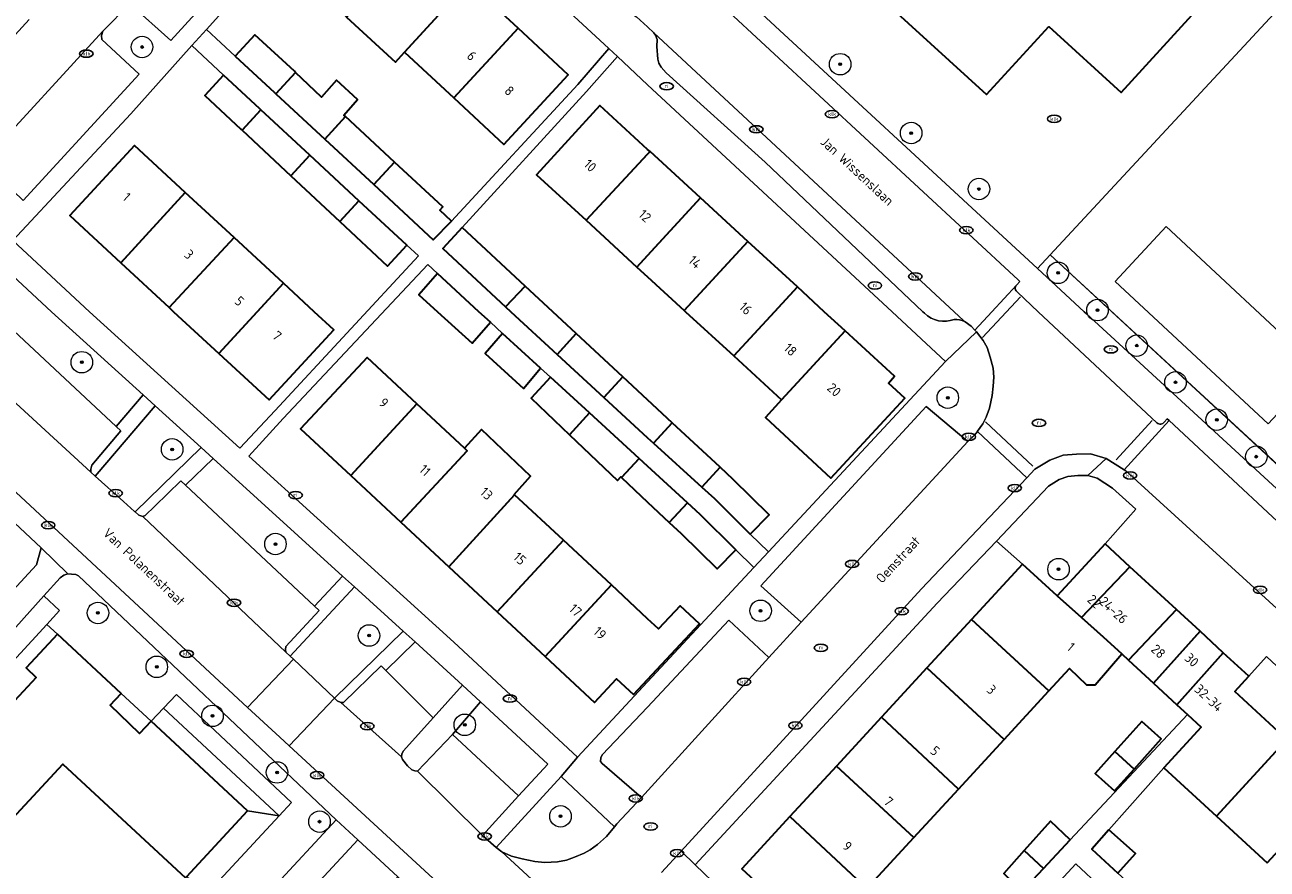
# Model space of a CAD drawing. Header units: metres. Extents: x 103671 to 105190, y 427150 to 429171.
# Tile 244 of 256: x 103942 to 104058, y 428698 to 428777. Entities that reach past the tile are written whole.
import ezdxf
from ezdxf.enums import TextEntityAlignment as Align

# ---------------------------------------------------------------- set-up
doc = ezdxf.new("R2010")
doc.units = ezdxf.units.M
for name, color, linetype, lineweight in [('B-WE-GR-BEPLANTING_CULTUUR_BODEMBEDEKKER-GV', 253, 'Continuous', 18), ('B-WE-GR-BEPLANTING_CULTUUR_HEESTERS-GV', 253, 'Continuous', 18), ('B-WE-GR-BEPLANTING_CULTUUR_VASTE PLANTENVAK-GV', 253, 'Continuous', 18), ('B-WE-GR-BOOM-S', 253, 'Continuous', 25), ('B-WE-IE-MEUBILAIR-S', 253, 'Continuous', 25), ('B-WE-IE-TERREINAFSCHEIDING_KUNSTMATIG_HEKWERK-G', 253, 'IE-TERREINAFSCHEIDING_KUNSTMATIG-SO', 18), ('B-WE-OG-BEBOUWING-GV', 253, 'Continuous', 35), ('B-WE-OG-BEBOUWING-T18', 7, 'Continuous', 18), ('B-WE-OG-TERREIN_ERF-GV', 253, 'Continuous', 18), ('B-WE-OG-TOPOGRAFIE-T18', 7, 'Continuous', 18), ('B-WE-VH-GESLOTENVERHARDING_KUNSTSTOF-GV', 253, 'Continuous', 18), ('B-WE-VH-OPENVERHARDING-GV', 253, 'Continuous', 18), ('B-WE-VH-OPENVERHARDING_BETONSTRAATSTEEN-GV', 253, 'Continuous', 18), ('B-WE-VH-OPENVERHARDING_TEGEL-GV', 253, 'Continuous', 18), ('B-WE-VW-MARKERING_PICTOGRAM-G', 253, 'Continuous', 18)]:
    doc.layers.add(name, color=color, linetype=linetype, lineweight=lineweight)
doc.styles.add('NLCS-ISO', font='NLCS-ISO.ttf')
doc.styles.add('NLCS-ISO-M500-T18', font='NLCS-ISO.ttf', dxfattribs={"height": 0.9})
doc.linetypes.add('IE-TERREINAFSCHEIDING_KUNSTMATIG-SO', pattern='A,4,[82,NLCS.SHX,S=0.75,R=90,X=0,Y=0],4,-2', length=10)

# ---------------------------------------------------------------- blocks, each defined once
blk = doc.blocks.new('SIE-MEUBILAIR_PUT_KOLK-SO')
blk.add_ellipse((0, 0), major_axis=(1.25, 0), ratio=0.54)
at = {"style": 'NLCS-ISO'}
blk.add_text('klk', height=0.75, dxfattribs=at).set_placement((0.03, 0), align=Align.MIDDLE_CENTER)
blk = doc.blocks.new('SIE-MEUBILAIR_PUT_RIOOLPUT-SO')
blk.add_ellipse((0, 0), major_axis=(1.25, 0), ratio=0.54)
at = {"style": 'NLCS-ISO'}
blk.add_text('ri', height=0.75, dxfattribs=at).set_placement((-0.04, 0.07), align=Align.MIDDLE_CENTER)
blk = doc.blocks.new('SGR-BOOM_GBKN-SO')
at = {"linetype": 'ByBlock', "lineweight": 18}
h = blk.add_hatch(color=0, dxfattribs=at)
h.dxf.hatch_style = 1
edge = h.paths.add_edge_path()
edge.add_arc((0, 0), 0.25, 0, 360)
at = {"color": 0, "linetype": 'ByBlock', "lineweight": 18}
for radius in [2, 0.25]:
    blk.add_circle((0, 0), radius, dxfattribs=at)
at = {"color": 0, "linetype": 'ByBlock', "lineweight": 18, "style": 'NLCS-ISO'}
blk.add_attdef('SOORT', (2.5, 0), '', height=1.5, dxfattribs=at)

msp = doc.modelspace()

# ---------------------------------------------------------------- linework, layer by layer
at = {"layer": 'B-WE-GR-BEPLANTING_CULTUUR_BODEMBEDEKKER-GV', "flags": 128}
for points in [[(104045.39, 428731.657), (104043.221, 428733.611), (104041.801, 428734.528), (104040.912, 428734.783), (104039.976, 428734.763), (104039.063, 428734.691), (104038.253, 428734.39), (104037.271, 428733.793), (104032.415, 428728.679), (104034.844, 428726.547), (104038.055, 428723.59), (104042.517, 428728.434)], [(103947.08, 428725.444), (103946.837, 428725.563), (103946.441, 428725.607), (103946.116, 428725.644), (103945.742, 428725.495), (103945.381, 428725.263), (103943.877, 428723.588), (103945.324, 428722.223), (103944.14, 428720.933), (103945.131, 428720.013), (103951.062, 428714.507), (103953.836, 428711.932), (103955.008, 428713.163), (103956.2, 428714.415), (103966.9, 428704.374), (103965.732, 428703.13), (103958.981, 428695.867), (103956.362, 428692.757), (103959.202, 428690.002), (103971.057, 428702.775)], [(103917.421, 428691.844), (103924.917, 428700.005), (103944.14, 428720.933), (103945.324, 428722.223), (103943.877, 428723.588), (103934.192, 428712.804), (103923.584, 428701.243), (103913.074, 428689.789), (103912.656, 428689.306), (103914.002, 428688.122), (103914.434, 428688.592)], [(103951.062, 428714.507), (103950.044, 428713.412), (103952.763, 428710.786), (103953.836, 428711.932)]]:
    msp.add_lwpolyline(points, close=True, dxfattribs=at)
at = {"layer": 'B-WE-GR-BEPLANTING_CULTUUR_HEESTERS-GV', "flags": 128}
for points in [[(103944.597, 428750), (103941.004, 428753.321), (103938.633, 428750.493), (103939.162, 428750), (103950.595, 428739.323), (103953.106, 428742.267)], [(103958.5, 428737.365), (103954.216, 428741.258), (103948.643, 428734.722), (103951.266, 428732.372), (103952.307, 428731.439), (103952.36, 428731.392)], [(103959.612, 428736.354), (103957.05, 428733.862), (103969.035, 428722.627), (103971.641, 428725.423)], [(103977.268, 428720.309), (103972.751, 428724.414), (103966.767, 428717.993), (103967.071, 428717.705), (103970.887, 428714.083)], [(103931.475, 428705.161), (103939.875, 428714.21), (103940.749, 428713.399), (103943.173, 428716.011), (103942.229, 428716.886), (103945.131, 428720.013), (103944.14, 428720.933), (103924.917, 428700.005), (103917.421, 428691.844), (103919.606, 428689.838), (103922.701, 428693.245), (103924.407, 428691.798), (103928.735, 428696.461), (103925.891, 428699.101), (103928.9, 428702.343), (103929.81, 428701.498), (103932.407, 428704.296)], [(103978.38, 428719.299), (103975.653, 428716.645), (103980.063, 428712.254), (103982.793, 428715.288)], [(103955.008, 428713.163), (103965.732, 428703.13), (103966.9, 428704.374), (103956.2, 428714.415)], [(103955.008, 428713.163), (103953.836, 428711.932), (103962.816, 428703.597), (103965.732, 428703.13)], [(103984.47, 428713.737), (103981.856, 428710.698), (103988.004, 428704.986), (103990.719, 428707.956)], [(103991.974, 428706.809), (103985.932, 428700.199), (103986.439, 428699.803), (103987.343, 428699.398), (103988.321, 428699.139), (103989.518, 428698.895), (103990.442, 428698.816), (103991.617, 428698.853), (103992.446, 428699.028), (103993.209, 428699.287), (103994.088, 428699.683), (103994.655, 428699.989), (103995.337, 428700.487), (103996.174, 428701.217), (103996.909, 428702.106)], [(103965.732, 428703.13), (103962.816, 428703.597), (103957.173, 428697.517), (103958.981, 428695.867)]]:
    msp.add_lwpolyline(points, close=True, dxfattribs=at)
at = {"layer": 'B-WE-GR-BEPLANTING_CULTUUR_VASTE PLANTENVAK-GV', "flags": 128}
msp.add_lwpolyline([(104040.805, 428749.801), (104043.044, 428747.73), (104066.955, 428725.75), (104068.104, 428726.984), (104037.411, 428755.274), (104036.245, 428754.015), (104040.589, 428750)], close=True, dxfattribs=at)
at = {"layer": 'B-WE-IE-TERREINAFSCHEIDING_KUNSTMATIG_HEKWERK-G', "flags": 128}
for points in [[(104061.028, 428780.754), (104037.411, 428755.274)], [(104037.411, 428755.274), (104036.245, 428754.015)], [(104068.104, 428726.984), (104037.411, 428755.274)], [(104106.223, 428728.604), (104087.803, 428708.703), (104037.411, 428755.274)]]:
    msp.add_lwpolyline(points, dxfattribs=at)
at = {"layer": 'B-WE-OG-BEBOUWING-GV', "flags": 128}
for points in [[(104037.296, 428776.518), (104044.023, 428770.374), (104056.882, 428784.452), (104042.987, 428797.143), (104035.741, 428789.21), (104030.412, 428794.077), (104019.003, 428781.586), (104031.499, 428770.172)], [(103977.403, 428774.122), (103983.358, 428780.622), (103978.874, 428784.79), (103972.013, 428777.371), (103976.561, 428773.203)], [(103983.358, 428780.622), (103977.403, 428774.122), (103981.98, 428769.867), (103987.96, 428776.343)], [(103961.658, 428773.756), (103965.328, 428770.36), (103965.436, 428770.26), (103967.268, 428772.241), (103967.162, 428772.342), (103963.492, 428775.738)], [(103981.98, 428769.867), (103986.623, 428765.551), (103992.625, 428772.006), (103987.96, 428776.343)], [(103960.585, 428771.982), (103958.831, 428770.096), (103962.199, 428766.965), (103962.311, 428766.86), (103964.053, 428768.758), (103963.953, 428768.851)], [(103967.268, 428772.241), (103965.436, 428770.26), (103969.991, 428766.032), (103971.914, 428768.13), (103971.759, 428768.274), (103973.035, 428769.722), (103971.066, 428771.517), (103969.692, 428769.942)], [(103964.053, 428768.758), (103962.311, 428766.86), (103966.844, 428762.621), (103968.612, 428764.534)], [(103994.283, 428758.49), (104000, 428764.641), (104000.222, 428764.88), (104000, 428765.084), (103995.567, 428769.156), (103989.665, 428762.731)], [(103971.914, 428768.13), (103969.991, 428766.032), (103974.54, 428761.81), (103976.47, 428763.9)], [(103951.017, 428754.552), (103957.016, 428761.09), (103952.297, 428765.451), (103946.274, 428758.935)], [(103994.283, 428758.49), (103999.01, 428754.147), (104000, 428755.229), (104004.899, 428760.584), (104000.222, 428764.88), (104000, 428764.641)], [(103968.612, 428764.534), (103966.844, 428762.621), (103971.384, 428758.376), (103973.164, 428760.316)], [(103976.47, 428763.9), (103974.54, 428761.81), (103980.062, 428756.685), (103981.759, 428758.416), (103980.676, 428759.425), (103980.957, 428759.735)], [(103961.551, 428756.897), (103957.016, 428761.09), (103951.017, 428754.552), (103955.527, 428750.382)], [(103973.164, 428760.316), (103971.384, 428758.376), (103975.809, 428754.238), (103977.624, 428756.183)], [(104003.402, 428750.113), (104009.321, 428756.522), (104004.899, 428760.584), (104000, 428755.229), (103999.01, 428754.147), (104000, 428753.238)], [(103955.527, 428750.382), (103955.94, 428750), (103960.139, 428746.12), (103963.699, 428750), (103966.138, 428752.658), (103961.551, 428756.897)], [(103982.747, 428757.831), (103980.95, 428755.861), (103986.796, 428750.435), (103988.609, 428752.385)], [(104009.321, 428756.522), (104003.402, 428750.113), (104003.525, 428750), (104008.004, 428745.886), (104011.797, 428750), (104013.917, 428752.3)], [(103980.459, 428753.557), (103978.727, 428751.578), (103980.457, 428750), (103983.677, 428747.063), (103985.382, 428749.009), (103984.298, 428750)], [(103966.138, 428752.658), (103963.699, 428750), (103960.139, 428746.12), (103964.821, 428741.793), (103970.844, 428748.309), (103969.014, 428750)], [(103991.177, 428750), (103988.609, 428752.385), (103986.796, 428750.435), (103987.268, 428750), (103991.583, 428746.027), (103993.361, 428747.971)], [(104008.004, 428745.886), (104012.456, 428741.796), (104018.349, 428748.229), (104016.421, 428750), (104013.917, 428752.3), (104011.797, 428750)], [(103986.518, 428747.971), (103984.883, 428746.105), (103988.455, 428742.866), (103990.056, 428744.74)], [(103993.361, 428747.971), (103991.583, 428746.027), (103995.933, 428742.025), (103997.7, 428743.939)], [(104018.349, 428748.229), (104012.456, 428741.796), (104010.948, 428740.165), (104017.043, 428734.528), (104023.917, 428741.96), (104022.385, 428743.368), (104022.96, 428743.994)], [(103972.406, 428734.76), (103978.532, 428741.437), (103973.917, 428745.73), (103967.745, 428739.096)], [(103990.962, 428743.912), (103989.188, 428741.954), (103992.748, 428738.555), (103994.606, 428740.583)], [(104000, 428741.803), (103997.7, 428743.939), (103995.933, 428742.025), (104000, 428738.286), (104000.54, 428737.79), (104002.284, 428739.681)], [(103978.532, 428741.437), (103972.406, 428734.76), (103977.061, 428730.43), (103983.238, 428737.059), (103982.979, 428737.3)], [(103994.606, 428740.583), (103992.748, 428738.555), (103997.191, 428734.312), (103997.499, 428734.636), (103997.565, 428734.574), (103999.224, 428736.365)], [(104002.284, 428739.681), (104000.54, 428737.79), (104005.035, 428733.695), (104006.733, 428735.548)], [(103977.061, 428730.43), (103981.512, 428726.289), (103987.633, 428732.97), (103987.603, 428732.998), (103989.126, 428734.716), (103984.544, 428739.038), (103982.979, 428737.3), (103983.238, 428737.059)], [(104000, 428735.65), (103999.224, 428736.365), (103997.565, 428734.574), (104000, 428732.297), (104002.011, 428730.416), (104003.699, 428732.242)], [(104007.963, 428734.405), (104006.733, 428735.548), (104005.035, 428733.695), (104006.207, 428732.627), (104009.544, 428729.331), (104011.3, 428731.109)], [(103981.512, 428726.289), (103986.014, 428722.101), (103992.17, 428728.749), (103987.633, 428732.97)], [(104004.87, 428731.162), (104003.699, 428732.242), (104002.011, 428730.416), (104003.114, 428729.384), (104006.451, 428726.088), (104008.207, 428727.866)], [(103986.014, 428722.101), (103990.48, 428717.947), (103996.631, 428724.599), (103992.17, 428728.749)], [(104042.517, 428728.434), (104038.055, 428723.59), (104040.331, 428721.568), (104044.838, 428726.296)], [(104034.844, 428726.547), (104030.093, 428721.389), (104037.306, 428714.765), (104039.212, 428716.834), (104040.783, 428715.328), (104041.589, 428715.329), (104044.067, 428718.186), (104042.371, 428719.756), (104040.331, 428721.568), (104038.055, 428723.59)], [(104044.69, 428717.612), (104049.171, 428722.305), (104044.838, 428726.296), (104040.331, 428721.568), (104042.371, 428719.756), (104044.067, 428718.186)], [(103996.631, 428724.599), (103990.48, 428717.947), (103995.066, 428713.68), (103997.109, 428715.877), (103998.684, 428714.412), (104000, 428715.827), (104004.813, 428721.002), (104003.02, 428722.671), (104001.017, 428720.518), (104000, 428721.464)], [(104047.013, 428715.472), (104051.349, 428720.299), (104049.171, 428722.305), (104044.69, 428717.612)], [(104037.306, 428714.765), (104030.093, 428721.389), (104025.95, 428716.89), (104033.142, 428710.244)], [(104053.514, 428718.305), (104051.349, 428720.299), (104047.013, 428715.472), (104049.192, 428713.465)], [(104050.172, 428712.563), (104051.465, 428711.372), (104048, 428707.611), (104052.879, 428703.118), (104059.422, 428710.248), (104054.575, 428714.712), (104055.879, 428716.127), (104053.514, 428718.305), (104049.192, 428713.465)], [(104028.891, 428705.628), (104033.142, 428710.244), (104025.95, 428716.89), (104021.725, 428712.302)], [(104028.891, 428705.628), (104021.725, 428712.302), (104017.544, 428707.763), (104024.736, 428701.117)], [(104043.434, 428709.136), (104045.223, 428707.493), (104047.743, 428710.294), (104045.937, 428711.918)], [(104057.598, 428698.771), (104064.152, 428705.892), (104059.422, 428710.248), (104052.879, 428703.118)], [(104045.223, 428707.493), (104043.434, 428709.136), (104041.591, 428707.086), (104043.396, 428705.462)], [(104020.37, 428696.376), (104024.736, 428701.117), (104017.544, 428707.763), (104013.23, 428703.079)], [(104013.23, 428703.079), (104008.752, 428698.217), (104015.955, 428691.583), (104020.37, 428696.376)], [(104039.283, 428700.911), (104037.441, 428702.636), (104035.017, 428699.921), (104036.803, 428698.257)], [(104042.882, 428701.847), (104041.287, 428700.051), (104043.716, 428697.808), (104045.356, 428699.636)], [(104036.803, 428698.257), (104035.017, 428699.921), (104033.104, 428697.779), (104034.817, 428696.132)]]:
    msp.add_lwpolyline(points, close=True, dxfattribs=at)
msp.add_lwpolyline([(103935.073, 428696.57), (103945.632, 428707.946), (103957.032, 428697.365), (103957.173, 428697.517), (103962.816, 428703.597), (103953.836, 428711.932), (103952.763, 428710.786), (103950.044, 428713.412), (103951.062, 428714.507), (103945.131, 428720.013), (103942.229, 428716.886), (103943.173, 428716.011), (103940.749, 428713.399)], dxfattribs=at)
at = {"layer": 'B-WE-OG-TERREIN_ERF-GV', "flags": 128}
for points in [[(104037.296, 428776.518), (104031.499, 428770.172), (104019.003, 428781.586), (104030.412, 428794.077), (104035.741, 428789.21), (104042.987, 428797.143), (104056.882, 428784.452), (104044.023, 428770.374)], [(103981.759, 428758.416), (103993.509, 428771.125), (103996.378, 428774.46), (103991.542, 428778.95), (103975.136, 428793.641), (103966.078, 428784.119), (103958.984, 428776.228), (103961.658, 428773.756), (103963.492, 428775.738), (103967.162, 428772.342), (103967.268, 428772.241), (103969.692, 428769.942), (103971.066, 428771.517), (103973.035, 428769.722), (103971.759, 428768.274), (103971.914, 428768.13), (103976.47, 428763.9), (103980.957, 428759.735), (103980.676, 428759.425)], [(103987.96, 428776.343), (103992.625, 428772.006), (103986.623, 428765.551), (103981.98, 428769.867), (103977.403, 428774.122), (103976.561, 428773.203), (103972.013, 428777.371), (103967.191, 428781.83), (103974.099, 428789.229), (103978.874, 428784.79), (103983.358, 428780.622)], [(103978.687, 428755.198), (103977.624, 428756.183), (103975.809, 428754.238), (103971.384, 428758.376), (103966.844, 428762.621), (103962.311, 428766.86), (103962.199, 428766.965), (103958.831, 428770.096), (103960.585, 428771.982), (103957.633, 428774.726), (103951.946, 428768.4), (103940.99, 428756.602), (103948.104, 428750), (103962.095, 428737.324), (103965.387, 428740.816)], [(104027.693, 428745.382), (104022.72, 428750), (104000, 428771.096), (103997.186, 428773.709), (103994.324, 428770.452), (103982.747, 428757.831), (103988.609, 428752.385), (103991.177, 428750), (103993.361, 428747.971), (103997.7, 428743.939), (104000, 428741.803), (104002.284, 428739.681), (104006.733, 428735.548), (104007.963, 428734.405), (104011.3, 428731.109), (104009.544, 428729.331), (104011.222, 428727.673)], [(104013.917, 428752.3), (104016.421, 428750), (104018.349, 428748.229), (104022.96, 428743.994), (104022.385, 428743.368), (104023.917, 428741.96), (104017.043, 428734.528), (104010.948, 428740.165), (104012.456, 428741.796), (104008.004, 428745.886), (104003.525, 428750), (104003.402, 428750.113), (104000, 428753.238), (103999.01, 428754.147), (103994.283, 428758.49), (103989.665, 428762.731), (103995.567, 428769.156), (104000, 428765.084), (104000.222, 428764.88), (104004.899, 428760.584), (104009.321, 428756.522)], [(103960.139, 428746.12), (103955.94, 428750), (103955.527, 428750.382), (103951.017, 428754.552), (103946.274, 428758.935), (103952.297, 428765.451), (103957.016, 428761.09), (103961.551, 428756.897), (103966.138, 428752.658), (103969.014, 428750), (103970.844, 428748.309), (103964.821, 428741.793)], [(104062.423, 428744.658), (104057.676, 428739.564), (104043.463, 428752.808), (104048.21, 428757.902)], [(103984.883, 428746.105), (103986.518, 428747.971), (103985.382, 428749.009), (103983.677, 428747.063), (103980.457, 428750), (103978.727, 428751.578), (103980.459, 428753.557), (103979.565, 428754.385), (103966.118, 428740.059), (103962.924, 428736.574), (103981.997, 428719.294), (103993.465, 428708.581), (104000, 428715.607), (104009.872, 428726.221), (104008.207, 428727.866), (104006.451, 428726.088), (104003.114, 428729.384), (104002.011, 428730.416), (104000, 428732.297), (103997.565, 428734.574), (103997.499, 428734.636), (103997.191, 428734.312), (103992.748, 428738.555), (103989.188, 428741.954), (103990.962, 428743.912), (103990.056, 428744.74), (103988.455, 428742.866)], [(103943.2, 428726.469), (103943.613, 428728.055), (103921.245, 428748.993), (103903.464, 428729.899), (103904.266, 428729.218), (103897.285, 428721.948), (103896.88, 428722.325), (103890.674, 428715.657), (103888.414, 428713.229), (103887.166, 428711.888), (103908.335, 428691.736), (103909.832, 428690.311)], [(103984.544, 428739.038), (103989.126, 428734.716), (103987.603, 428732.998), (103987.633, 428732.97), (103992.17, 428728.749), (103996.631, 428724.599), (104000, 428721.464), (104001.017, 428720.518), (104003.02, 428722.671), (104004.813, 428721.002), (104000, 428715.827), (103998.684, 428714.412), (103997.109, 428715.877), (103995.066, 428713.68), (103990.48, 428717.947), (103986.014, 428722.101), (103981.512, 428726.289), (103977.061, 428730.43), (103972.406, 428734.76), (103967.745, 428739.096), (103973.917, 428745.73), (103978.532, 428741.437), (103982.979, 428737.3)], [(104041.591, 428707.086), (104043.434, 428709.136), (104045.937, 428711.918), (104047.743, 428710.294), (104045.223, 428707.493), (104043.396, 428705.462)]]:
    msp.add_lwpolyline(points, close=True, dxfattribs=at)
for points in [[(104008.196, 428779.942), (104036.245, 428754.015), (104037.411, 428755.274), (104068.104, 428726.984)], [(104015.955, 428691.583), (104008.752, 428698.217), (104013.23, 428703.079), (104017.544, 428707.763), (104021.725, 428712.302), (104025.95, 428716.89), (104030.093, 428721.389), (104034.844, 428726.547), (104032.415, 428728.679), (104026.921, 428722.893), (104004.428, 428698.602), (104006.817, 428696.306)], [(104033.104, 428697.779), (104035.017, 428699.921), (104037.441, 428702.636), (104039.283, 428700.911), (104050.172, 428712.563), (104049.192, 428713.465), (104047.013, 428715.472), (104044.69, 428717.612), (104044.067, 428718.186), (104041.589, 428715.329), (104040.783, 428715.328), (104039.212, 428716.834), (104037.306, 428714.765), (104033.142, 428710.244), (104028.891, 428705.628), (104024.736, 428701.117), (104020.37, 428696.376)], [(104074.938, 428701.689), (104057.515, 428717.94), (104055.879, 428716.127), (104054.575, 428714.712), (104059.422, 428710.248)], [(104057.598, 428698.771), (104052.879, 428703.118), (104048, 428707.611), (104042.882, 428701.847), (104045.356, 428699.636), (104043.716, 428697.808), (104048.075, 428693.783), (104049.639, 428695.496), (104052.309, 428693.024), (104054.453, 428691.039), (104052.936, 428689.294), (104057.412, 428685.161), (104058.878, 428686.879)], [(104042.198, 428696.459), (104039.811, 428698.669), (104032.735, 428691.029)]]:
    msp.add_lwpolyline(points, dxfattribs=at)
at = {"layer": 'B-WE-VH-GESLOTENVERHARDING_KUNSTSTOF-GV', "flags": 128}
msp.add_lwpolyline([(104062.423, 428744.658), (104048.21, 428757.902), (104043.463, 428752.808), (104057.676, 428739.564)], close=True, dxfattribs=at)
at = {"layer": 'B-WE-VH-OPENVERHARDING-GV', "flags": 128}
for points in [[(103982.04, 428800.703), (103982.326, 428801.015), (104000, 428784.85), (104002.113, 428782.918), (104034.442, 428752.953), (104034.596, 428752.811), (104034.307, 428752.5), (104034.276, 428752.465)], [(104066.955, 428725.75), (104043.044, 428747.73), (104040.805, 428749.801), (104040.589, 428750), (104036.245, 428754.015), (104008.196, 428779.942)], [(104034.379, 428751.812), (104036.316, 428750), (104047.347, 428739.678)], [(104048.024, 428739.725), (104048.307, 428740.036), (104048.475, 428739.879), (104063.568, 428725.826)]]:
    msp.add_lwpolyline(points, dxfattribs=at)
at = {"layer": 'B-WE-VH-OPENVERHARDING-GV'}
for points in [[(104034.276, 428752.465, 0.4539297), (104034.379, 428751.812)], [(104047.347, 428739.678, 0.4387392), (104048.024, 428739.725)]]:
    msp.add_lwpolyline(points, format="xyb", dxfattribs=at)
at = {"layer": 'B-WE-VH-OPENVERHARDING-GV', "flags": 128}
msp.add_lwpolyline([(103945.323, 428680.964), (103953.876, 428690.172), (103956.821, 428687.437), (103959.202, 428690.002), (103956.362, 428692.757), (103958.981, 428695.867), (103957.173, 428697.517), (103957.032, 428697.365), (103945.632, 428707.946), (103935.073, 428696.57), (103938.034, 428693.821), (103929.704, 428684.847), (103925.862, 428688.412), (103925.767, 428688.501), (103922.922, 428685.386), (103923.009, 428685.306), (103920.492, 428682.566), (103922.296, 428680.908), (103926.831, 428676.974), (103937.318, 428688.389)], close=True, dxfattribs=at)
at = {"layer": 'B-WE-VH-OPENVERHARDING_BETONSTRAATSTEEN-GV', "flags": 128}
for points in [[(104000, 428784.85), (103982.326, 428801.015), (103982.04, 428800.703), (103978.305, 428796.62), (103978.648, 428796.34), (103978.848, 428796.038), (103998.562, 428777.645), (103998.971, 428777.41), (104000, 428776.467), (104000.591, 428775.926), (104029.351, 428749.189), (104029.456, 428749.092), (104029.494, 428749.072), (104029.531, 428749.052), (104030.064, 428748.639), (104030.403, 428748.286), (104031.992, 428750), (104034.276, 428752.465), (104034.307, 428752.5), (104034.596, 428752.811), (104034.442, 428752.953), (104002.113, 428782.918)], [(103971.022, 428792.038), (103967.424, 428795.571), (103951.866, 428778.617), (103955.69, 428775.195)], [(103949.365, 428776.06), (103938.198, 428763.924), (103941.959, 428760.33), (103952.728, 428772.077), (103949.278, 428775.283), (103949.246, 428775.654)], [(103939.162, 428750), (103938.633, 428750.493), (103938.194, 428750.903), (103937.437, 428750), (103935.058, 428747.158), (103948.252, 428735.073), (103948.241, 428735.374), (103948.326, 428735.737), (103951.034, 428738.913), (103950.595, 428739.323)], [(104029.778, 428737.92), (104025.899, 428741.174), (104010.518, 428724.506), (104014.267, 428721.144)], [(104063.568, 428725.826), (104048.475, 428739.879), (104044.309, 428735.29), (104044.443, 428735.203), (104060.933, 428720.167), (104089.197, 428693.905), (104093.952, 428689.474), (104098.595, 428685.24), (104102.778, 428689.788), (104087.702, 428703.652)], [(103957.05, 428733.862), (103956.612, 428734.273), (103954.187, 428731.914), (103953.302, 428731.053), (103953.064, 428730.951), (103966.375, 428718.366), (103966.34, 428718.589), (103966.368, 428718.885), (103969.473, 428722.217), (103969.035, 428722.627)], [(104011.252, 428717.871), (104007.55, 428721.327), (104000, 428713.24), (103995.765, 428708.8), (103995.663, 428708.537), (103995.63, 428708.198), (103995.759, 428707.991), (103999.44, 428704.859)], [(103970.887, 428714.083), (103967.071, 428717.705), (103962.816, 428713.222), (103965.795, 428710.462), (103966.677, 428709.65)], [(103975.653, 428716.645), (103975.228, 428717.068), (103971.741, 428713.674), (103971.49, 428713.668), (103977.107, 428708.637), (103977.161, 428708.889), (103977.297, 428709.179), (103980.063, 428712.254)], [(103981.856, 428710.698), (103978.618, 428707.305), (103984.644, 428701.309), (103988.004, 428704.986)], [(103973.073, 428700.904), (103957.373, 428683.989), (103961.1, 428680.581), (103976.775, 428697.469)]]:
    msp.add_lwpolyline(points, close=True, dxfattribs=at)
for points in [[(103938.198, 428763.924), (103949.365, 428776.06), (103951.866, 428778.617)], [(104000.591, 428775.926), (104000.739, 428775.69), (104000.871, 428775.294), (104000.868, 428774.656), (104000.933, 428773.483), (104001.047, 428773.094), (104001.262, 428772.74), (104001.731, 428772.208), (104010.918, 428763.9), (104025.589, 428750), (104025.74, 428749.857)], [(104029.456, 428749.092), (104029.351, 428749.189), (104000.591, 428775.926)], [(104034.276, 428752.465), (104031.992, 428750), (104030.403, 428748.286), (104030.571, 428748.111), (104031.188, 428747.326), (104031.574, 428746.679), (104031.835, 428745.782), (104032.121, 428744.762), (104032.18, 428743.905), (104032.128, 428743.062), (104032.035, 428742.213), (104031.777, 428741.035), (104031.474, 428740.209), (104031.161, 428739.586), (104030.67, 428738.898), (104030.653, 428738.877), (104035.24, 428734.557), (104036.006, 428735.364), (104037.379, 428736.199), (104038.627, 428736.663), (104039.881, 428736.762), (104041.169, 428736.789), (104042.638, 428736.368), (104044.309, 428735.29), (104048.475, 428739.879), (104048.307, 428740.036), (104048.024, 428739.725)], [(104036.316, 428750), (104034.379, 428751.812)], [(104047.347, 428739.678), (104036.316, 428750)], [(103936.429, 428737.675), (103962.816, 428713.222), (103967.071, 428717.705), (103966.767, 428717.993), (103966.375, 428718.366), (103953.064, 428730.951), (103952.717, 428731.077), (103952.36, 428731.392), (103952.307, 428731.439), (103951.266, 428732.372), (103948.643, 428734.722), (103948.252, 428735.073), (103935.058, 428747.158)], [(104001.294, 428697.862), (104003.11, 428699.846), (104025.454, 428724.252), (104035.24, 428734.557), (104030.653, 428738.877), (104030.375, 428738.536), (104029.778, 428737.92), (104014.267, 428721.144), (104011.252, 428717.871), (103999.44, 428704.859), (103997.146, 428702.393), (103996.909, 428702.106), (103996.174, 428701.217), (103995.337, 428700.487), (103994.655, 428699.989), (103994.088, 428699.683), (103993.209, 428699.287), (103992.446, 428699.028), (103991.617, 428698.853), (103990.442, 428698.816), (103989.518, 428698.895), (103988.321, 428699.139), (103987.343, 428699.398), (103986.439, 428699.803), (103999.065, 428688.173)], [(104000.279, 428686.824), (104000, 428687.134), (103999.122, 428688.109), (103999.065, 428688.173), (103986.439, 428699.803), (103985.932, 428700.199), (103984.644, 428701.309), (103978.618, 428707.305), (103978.349, 428707.316), (103978.07, 428707.415), (103977.685, 428707.798), (103977.198, 428708.365), (103977.107, 428708.637), (103971.49, 428713.668), (103971.148, 428713.835), (103970.887, 428714.083), (103966.677, 428709.65), (103986.355, 428691.533), (104000, 428678.914), (104011.755, 428668.043)]]:
    msp.add_lwpolyline(points, dxfattribs=at)
at = {"layer": 'B-WE-VH-OPENVERHARDING_BETONSTRAATSTEEN-GV'}
for points in [[(104034.379, 428751.812, -0.4539297), (104034.276, 428752.465)], [(104025.74, 428749.857, 0.2972109), (104028.499, 428749.275)], [(104028.499, 428749.275, -0.1359597), (104029.456, 428749.092)], [(104048.024, 428739.725, -0.4387392), (104047.347, 428739.678)]]:
    msp.add_lwpolyline(points, format="xyb", dxfattribs=at)
at = {"layer": 'B-WE-VH-OPENVERHARDING_TEGEL-GV', "flags": 128}
for points in [[(103962.807, 428802.014), (103926.357, 428762.365), (103917.447, 428752.548), (103920.169, 428750), (103921.245, 428748.993), (103943.613, 428728.055), (103946.116, 428725.644)], [(103971.022, 428792.038), (103955.69, 428775.195), (103951.866, 428778.617), (103949.365, 428776.06), (103949.246, 428775.654), (103949.278, 428775.283), (103952.728, 428772.077), (103941.959, 428760.33), (103938.198, 428763.924), (103934.329, 428759.49), (103939.34, 428754.859), (103940.99, 428756.602), (103951.946, 428768.4), (103957.633, 428774.726), (103958.984, 428776.228), (103966.078, 428784.119)], [(103991.542, 428778.95), (103996.378, 428774.46), (103997.186, 428773.709), (104000, 428771.096), (104022.72, 428750), (104027.693, 428745.382), (104030.571, 428748.111), (104030.403, 428748.286), (104030.064, 428748.639), (104029.531, 428749.052), (104029.494, 428749.072), (104029.456, 428749.092)], [(104011.755, 428668.043), (104000, 428678.914), (103986.355, 428691.533), (103966.677, 428709.65), (103965.795, 428710.462), (103962.816, 428713.222), (103936.429, 428737.675), (103922.993, 428750), (103920.104, 428752.65), (103942.509, 428777.162)], [(104000.871, 428775.294), (104000.739, 428775.69), (104000.591, 428775.926), (104000, 428776.467), (103998.971, 428777.41)], [(103941.004, 428753.321), (103944.597, 428750), (103953.106, 428742.267), (103954.216, 428741.258), (103958.5, 428737.365), (103959.612, 428736.354), (103971.641, 428725.423), (103972.751, 428724.414), (103977.268, 428720.309), (103978.38, 428719.299), (103982.793, 428715.288), (103984.47, 428713.737), (103990.719, 428707.956), (103988.004, 428704.986), (103984.644, 428701.309), (103985.932, 428700.199), (103991.974, 428706.809), (103993.465, 428708.581), (103981.997, 428719.294), (103962.924, 428736.574), (103966.118, 428740.059), (103979.565, 428754.385), (103980.459, 428753.557), (103984.298, 428750), (103985.382, 428749.009), (103986.518, 428747.971), (103990.056, 428744.74), (103990.962, 428743.912), (103994.606, 428740.583), (103999.224, 428736.365), (104000, 428735.65), (104003.699, 428732.242), (104004.87, 428731.162), (104008.207, 428727.866), (104009.872, 428726.221), (104011.222, 428727.673), (104009.544, 428729.331), (104006.207, 428732.627), (104005.035, 428733.695), (104000.54, 428737.79), (104000, 428738.286), (103995.933, 428742.025), (103991.583, 428746.027), (103987.268, 428750), (103986.796, 428750.435), (103980.95, 428755.861), (103982.747, 428757.831), (103994.324, 428770.452), (103997.186, 428773.709), (103996.378, 428774.46), (103993.509, 428771.125), (103981.759, 428758.416), (103980.062, 428756.685), (103974.54, 428761.81), (103969.991, 428766.032), (103965.436, 428770.26), (103965.328, 428770.36), (103961.658, 428773.756), (103958.984, 428776.228), (103957.633, 428774.726), (103960.585, 428771.982), (103963.953, 428768.851), (103964.053, 428768.758), (103968.612, 428764.534), (103973.164, 428760.316), (103977.624, 428756.183), (103978.687, 428755.198), (103965.387, 428740.816), (103962.095, 428737.324), (103948.104, 428750), (103940.99, 428756.602)], [(104025.74, 428749.857), (104025.589, 428750), (104010.918, 428763.9), (104001.731, 428772.208), (104001.262, 428772.74), (104001.047, 428773.094), (104000.933, 428773.483), (104000.868, 428774.656), (104000.871, 428775.294)], [(104060.933, 428720.167), (104044.443, 428735.203), (104044.309, 428735.29), (104042.638, 428736.368), (104040.912, 428734.783), (104041.801, 428734.528), (104043.221, 428733.611), (104045.39, 428731.657), (104042.517, 428728.434), (104044.838, 428726.296), (104049.171, 428722.305), (104051.349, 428720.299), (104053.514, 428718.305), (104055.879, 428716.127), (104057.515, 428717.94), (104074.938, 428701.689)], [(103946.116, 428725.644), (103946.441, 428725.607), (103946.837, 428725.563), (103947.08, 428725.444), (103971.057, 428702.775), (103973.073, 428700.904), (103976.775, 428697.469), (103981.051, 428693.501), (103990.219, 428685.201), (104000, 428676.098), (104010.316, 428666.497)], [(104043.716, 428697.808), (104041.287, 428700.051), (104042.882, 428701.847), (104048, 428707.611), (104051.465, 428711.372), (104050.172, 428712.563), (104039.283, 428700.911), (104036.803, 428698.257), (104034.817, 428696.132)], [(104006.817, 428696.306), (104004.428, 428698.602), (104003.11, 428699.846), (104001.294, 428697.862)], [(104032.735, 428691.029), (104039.811, 428698.669), (104042.198, 428696.459)]]:
    msp.add_lwpolyline(points, dxfattribs=at)
at = {"layer": 'B-WE-VH-OPENVERHARDING_TEGEL-GV'}
for points in [[(104028.499, 428749.275, -0.2972109), (104025.74, 428749.857)], [(104029.456, 428749.092, 0.1359597), (104028.499, 428749.275)]]:
    msp.add_lwpolyline(points, format="xyb", dxfattribs=at)
at = {"layer": 'B-WE-VH-OPENVERHARDING_TEGEL-GV', "flags": 128}
for points in [[(104014.267, 428721.144), (104010.518, 428724.506), (104025.899, 428741.174), (104029.778, 428737.92), (104030.375, 428738.536), (104030.653, 428738.877), (104030.67, 428738.898), (104031.161, 428739.586), (104031.474, 428740.209), (104031.777, 428741.035), (104032.035, 428742.213), (104032.128, 428743.062), (104032.18, 428743.905), (104032.121, 428744.762), (104031.835, 428745.782), (104031.574, 428746.679), (104031.188, 428747.326), (104030.571, 428748.111), (104027.693, 428745.382), (104011.222, 428727.673), (104009.872, 428726.221), (104000, 428715.607), (103993.465, 428708.581), (103991.974, 428706.809), (103996.909, 428702.106), (103997.146, 428702.393), (103999.44, 428704.859), (103995.759, 428707.991), (103995.63, 428708.198), (103995.663, 428708.537), (103995.765, 428708.8), (104000, 428713.24), (104007.55, 428721.327), (104011.252, 428717.871)], [(103954.216, 428741.258), (103953.106, 428742.267), (103950.595, 428739.323), (103951.034, 428738.913), (103948.326, 428735.737), (103948.241, 428735.374), (103948.252, 428735.073), (103948.643, 428734.722)], [(103959.612, 428736.354), (103958.5, 428737.365), (103952.36, 428731.392), (103952.717, 428731.077), (103953.064, 428730.951), (103953.302, 428731.053), (103954.187, 428731.914), (103956.612, 428734.273), (103957.05, 428733.862)], [(104004.428, 428698.602), (104026.921, 428722.893), (104032.415, 428728.679), (104037.271, 428733.793), (104038.253, 428734.39), (104039.063, 428734.691), (104039.976, 428734.763), (104040.912, 428734.783), (104042.638, 428736.368), (104041.169, 428736.789), (104039.881, 428736.762), (104038.627, 428736.663), (104037.379, 428736.199), (104036.006, 428735.364), (104035.24, 428734.557), (104025.454, 428724.252), (104003.11, 428699.846)], [(103934.192, 428712.804), (103943.877, 428723.588), (103945.381, 428725.263), (103945.742, 428725.495), (103946.116, 428725.644), (103943.613, 428728.055), (103943.2, 428726.469), (103909.832, 428690.311), (103911.927, 428688.463), (103912.656, 428689.306), (103913.074, 428689.789), (103923.584, 428701.243)], [(103972.751, 428724.414), (103971.641, 428725.423), (103969.035, 428722.627), (103969.473, 428722.217), (103966.368, 428718.885), (103966.34, 428718.589), (103966.375, 428718.366), (103966.767, 428717.993)], [(103978.38, 428719.299), (103977.268, 428720.309), (103970.887, 428714.083), (103971.148, 428713.835), (103971.49, 428713.668), (103971.741, 428713.674), (103975.228, 428717.068), (103975.653, 428716.645)], [(103984.47, 428713.737), (103982.793, 428715.288), (103980.063, 428712.254), (103977.297, 428709.179), (103977.161, 428708.889), (103977.107, 428708.637), (103977.198, 428708.365), (103977.685, 428707.798), (103978.07, 428707.415), (103978.349, 428707.316), (103978.618, 428707.305), (103981.856, 428710.698)], [(103955.522, 428683.422), (103956.214, 428682.741), (103957.373, 428683.989), (103973.073, 428700.904), (103971.057, 428702.775), (103959.202, 428690.002), (103956.821, 428687.437), (103947.22, 428677.115), (103937.223, 428666.367), (103934.237, 428665.209), (103936.565, 428662.689), (103937.956, 428664.512)]]:
    msp.add_lwpolyline(points, close=True, dxfattribs=at)
at = {"layer": 'B-WE-VW-MARKERING_PICTOGRAM-G', "flags": 128}
for points in [[(104034.663, 428751.368), (104031.13, 428747.594)], [(104031.392, 428739.767), (104035.808, 428735.643)], [(104046.901, 428739.895), (104043.558, 428736.24)]]:
    msp.add_lwpolyline(points, dxfattribs=at)

# ---------------------------------------------------------------- block references
at = {"layer": 'B-WE-GR-BOOM-S', "xscale": 0.5, "yscale": 0.5, "zscale": 0.5}
for p in [(103953, 428774.6), (104017.9, 428773), (104024.5, 428766.6), (104030.8, 428761.4), (104038.15, 428753.608), (104041.819, 428750.147), (104045.463, 428746.844), (103947.4, 428745.3), (104049.072, 428743.436), (104027.9, 428742), (104052.902, 428739.957), (103955.8, 428737.2), (104056.581, 428736.524), (103965.4, 428728.4), (104038.198, 428726.064), (103948.9, 428722), (104010.5, 428722.2), (103974.1, 428719.9), (103954.369, 428716.988), (103959.547, 428712.43), (103983, 428711.6), (103965.547, 428707.174), (103991.9, 428703.1), (103969.5, 428702.6)]:
    msp.add_blockref('SGR-BOOM_GBKN-SO', p, dxfattribs=at)
at = {"layer": 'B-WE-IE-MEUBILAIR-S', "xscale": 0.5, "yscale": 0.5, "zscale": 0.5}
for name, p in [('SIE-MEUBILAIR_PUT_KOLK-SO', (103947.82, 428773.98)), ('SIE-MEUBILAIR_PUT_RIOOLPUT-SO', (104001.772, 428770.951)), ('SIE-MEUBILAIR_PUT_KOLK-SO', (104017.14, 428768.36)), ('SIE-MEUBILAIR_PUT_KOLK-SO', (104010.1, 428766.95)), ('SIE-MEUBILAIR_PUT_KOLK-SO', (104037.79, 428767.92)), ('SIE-MEUBILAIR_PUT_KOLK-SO', (104029.63, 428757.57)), ('SIE-MEUBILAIR_PUT_KOLK-SO', (104024.88, 428753.27)), ('SIE-MEUBILAIR_PUT_RIOOLPUT-SO', (104021.13, 428752.432)), ('SIE-MEUBILAIR_PUT_RIOOLPUT-SO', (104043.062, 428746.497)), ('SIE-MEUBILAIR_PUT_RIOOLPUT-SO', (104036.38, 428739.66)), ('SIE-MEUBILAIR_PUT_KOLK-SO', (104029.86, 428738.37)), ('SIE-MEUBILAIR_PUT_KOLK-SO', (104044.85, 428734.78)), ('SIE-MEUBILAIR_PUT_KOLK-SO', (104034.13, 428733.61)), ('SIE-MEUBILAIR_PUT_KOLK-SO', (103950.55, 428733.13)), ('SIE-MEUBILAIR_PUT_RIOOLPUT-SO', (103967.279, 428732.942)), ('SIE-MEUBILAIR_PUT_KOLK-SO', (103944.28, 428730.16)), ('SIE-MEUBILAIR_PUT_KOLK-SO', (104019.01, 428726.55)), ('SIE-MEUBILAIR_PUT_KOLK-SO', (104056.93, 428724.15)), ('SIE-MEUBILAIR_PUT_KOLK-SO', (103961.55, 428722.95)), ('SIE-MEUBILAIR_PUT_KOLK-SO', (104023.62, 428722.16)), ('SIE-MEUBILAIR_PUT_RIOOLPUT-SO', (104016.106, 428718.756)), ('SIE-MEUBILAIR_PUT_KOLK-SO', (103957.15, 428718.21)), ('SIE-MEUBILAIR_PUT_KOLK-SO', (104008.97, 428715.6)), ('SIE-MEUBILAIR_PUT_RIOOLPUT-SO', (103987.2, 428714.033)), ('SIE-MEUBILAIR_PUT_KOLK-SO', (103973.94, 428711.47)), ('SIE-MEUBILAIR_PUT_KOLK-SO', (104013.74, 428711.54)), ('SIE-MEUBILAIR_PUT_KOLK-SO', (103969.28, 428706.92)), ('SIE-MEUBILAIR_PUT_KOLK-SO', (103998.9, 428704.76)), ('SIE-MEUBILAIR_PUT_RIOOLPUT-SO', (104000.279, 428702.151)), ('SIE-MEUBILAIR_PUT_KOLK-SO', (103984.85, 428701.23)), ('SIE-MEUBILAIR_PUT_KOLK-SO', (104002.74, 428699.67))]:
    msp.add_blockref(name, p, dxfattribs=at)

# ---------------------------------------------------------------- texts
at = {"layer": 'B-WE-OG-BEBOUWING-T18', "style": 'NLCS-ISO-M500-T18'}
for s, rotation, p in [('6', 317.1, (103983.651, 428773.775)), ('8', 317.1, (103987.142, 428770.53)), ('10', 317.4, (103994.659, 428763.575)), ('1', 317.3, (103951.572, 428760.675)), ('12', 317.4, (103999.747, 428758.902)), ('3', 317.2, (103957.368, 428755.317)), ('14', 317.4, (104004.407, 428754.621)), ('5', 317.3, (103962.059, 428750.981)), ('16', 317.4, (104009.112, 428750.299)), ('7', 317.3, (103965.548, 428747.757)), ('18', 317.4, (104013.274, 428746.476)), ('20', 317.4, (104017.341, 428742.74)), ('9', 317.1, (103975.476, 428741.534)), ('11', 317.1, (103979.306, 428735.254)), ('13', 316.7, (103985.024, 428733.086)), ('15', 317.1, (103988.12, 428727.054)), ('22', 317.4, (104041.525, 428723.07)), ('24-26', 317.4, (104043.317, 428722.259)), ('17', 317.1, (103993.294, 428722.241)), ('19', 317.1, (103995.566, 428720.127)), ('1', 319.1, (104039.347, 428718.849)), ('28', 317.4, (104047.475, 428718.429)), ('30', 317.4, (104050.578, 428717.627)), ('3', 317.4, (104031.967, 428714.873)), ('32-34', 317.4, (104052.173, 428714.102)), ('5', 317.4, (104026.722, 428709.177)), ('7', 317.4, (104022.394, 428704.479)), ('9', 317.4, (104018.565, 428700.321))]:
    msp.add_text(s, height=0.9, rotation=rotation, dxfattribs=at).set_placement(p, align=Align.MIDDLE)
at = {"layer": 'B-WE-OG-TOPOGRAFIE-T18', "style": 'NLCS-ISO-M500-T18'}
for s, rotation, p in [('Jan Wissenslaan', 317.2, (104019.484, 428763.065)), ('Van Polanenstraat', 316.9, (103953.192, 428726.276)), ('Oemstraat', 47.3, (104023.272, 428726.955))]:
    msp.add_text(s, height=0.9, rotation=rotation, dxfattribs=at).set_placement(p, align=Align.MIDDLE)

doc.saveas('drawing.dxf')
